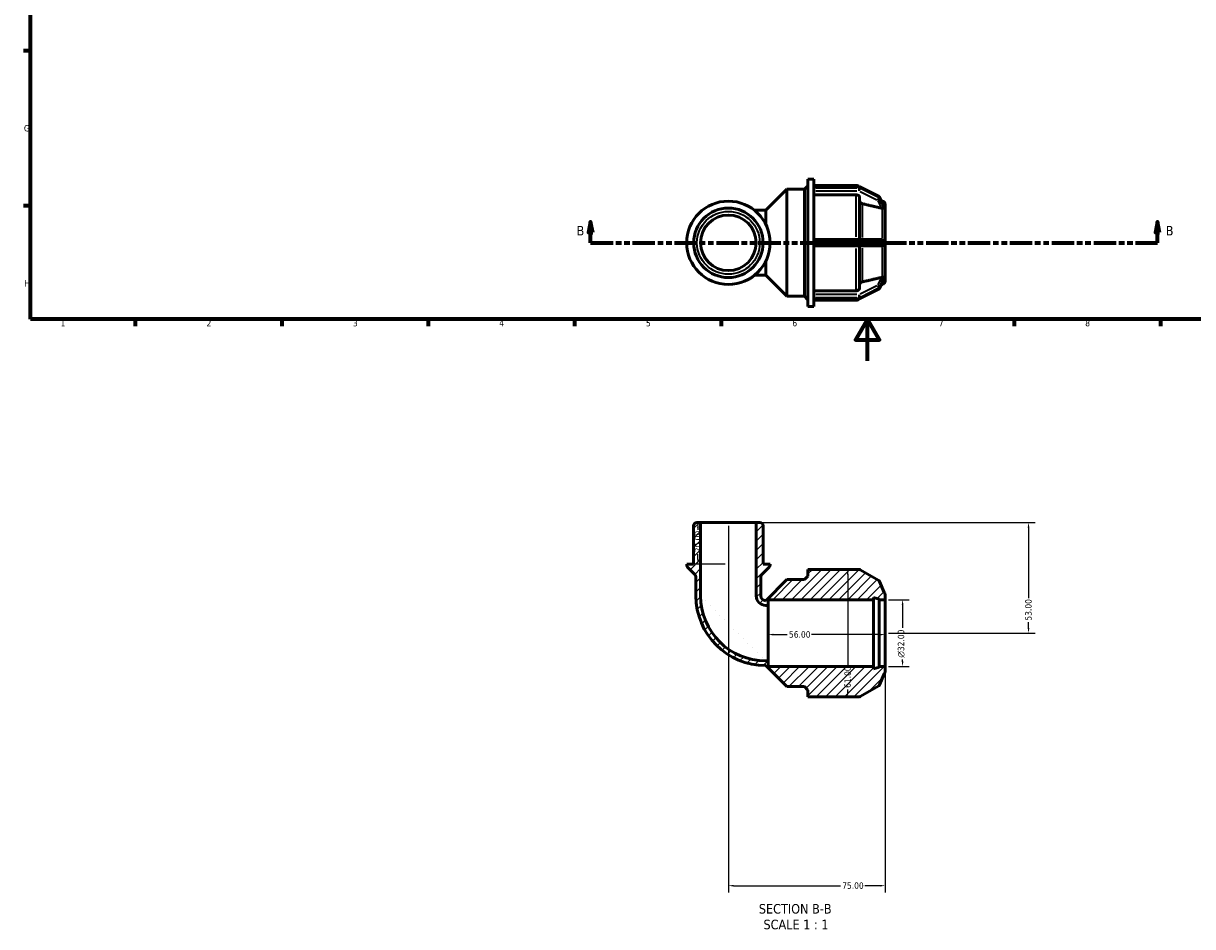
# Model space of a CAD drawing. Header units: millimetres. Extents: x 0 to 905, y -271 to 594.
# Tile 1 of 4: x 17 to 576, y -271 to 162. Entities that reach past the tile are written whole.
import ezdxf

# ---------------------------------------------------------------- set-up
doc = ezdxf.new("R2010")
doc.units = ezdxf.units.MM
doc.linetypes.add('DOUBLE_DASH_CHAIN', pattern=[1.2403, 0.6614, -0.0827, 0.1654, -0.0827, 0.1654, -0.0827])
for name, color, linetype, lineweight in [('Border (ANSI)', 7, 'Continuous', 70), ('Dimension (ANSI)', 7, 'Continuous', 25), ('Hatch (ANSI)', 7, 'Continuous', 18), ('Section Line (ANSI)', 7, 'DOUBLE_DASH_CHAIN', 70), ('Symbol (ANSI)', 7, 'Continuous', 25), ('Visible (ANSI)', 7, 'Continuous', 50), ('Visible Narrow (ANSI)', 7, 'Continuous', 35)]:
    doc.layers.add(name, color=color, linetype=linetype, lineweight=lineweight)
doc.styles.add('Label Text (ANSI)', font='tahoma.ttf')
doc.styles.add('Note Text (ANSI)', font='tahoma.ttf')
doc.dimstyles.new('Default - mm (ANSI)', dxfattribs={"dimtxt": 3.048, "dimasz": 2.5, "dimexe": 3.175, "dimexo": 1.6002, "dimgap": 0.8, "dimtad": 0, "dimtoh": 1, "dimrnd": 1e-08, "dimzin": 4, "dimdsep": 46, "dimtxsty": 'Note Text (ANSI)', "dimcen": 0.09, "dimdle": 10, "dimclrd": 256, "dimclre": 256, "dimclrt": 256, "dimadec": 1, "dimazin": 1, "dimtfac": 1, "dimtofl": 0, "dimtmove": 0, "dimatfit": 3, "dimfxl": 1, "dimtolj": 1, "dimtzin": 4, "dimlwd": -1, "dimlwe": -1, "dimarcsym": 0})

# ---------------------------------------------------------------- blocks, each defined once
blk = doc.blocks.new('Borders Default Border')
at = {"layer": 'Border (ANSI)'}
for p, q in [((20, 148.5), (16.55, 148.5)), ((20, 74.25), (16.55, 74.25)), ((70.08, 20), (70.08, 16.55)), ((140.17, 20), (140.17, 16.55)), ((210.25, 20), (210.25, 16.55)), ((280.33, 20), (280.33, 16.55)), ((350.42, 20), (350.42, 16.55)), ((490.58, 20), (490.58, 16.55)), ((560.67, 20), (560.67, 16.55))]:
    blk.add_line(p, q, dxfattribs=at)
at = {"layer": 'Border (ANSI)', "flags": 128}
for points in [[(20, 20), (20, 574), (821, 574), (821, 20), (20, 20)], [(420.5, 0), (420.5, 20), (414.73, 10), (426.27, 10), (420.5, 20)]]:
    blk.add_lwpolyline(points, dxfattribs=at)
at = {"layer": 'Border (ANSI)', "char_height": 3.05, "attachment_point": 7, "style": 'Note Text (ANSI)'}
for s, insert in [('G', (16.81, 109.79)), ('H', (16.97, 35.6)), ('1', (34.35, 16.55)), ('2', (104.2, 16.55)), ('3', (174.26, 16.49)), ('4', (244.23, 16.55)), ('5', (314.48, 16.49)), ('6', (384.49, 16.49)), ('7', (454.6, 16.55)), ('8', (524.63, 16.48))]:
    blk.add_mtext(s, dxfattribs=dict(at, insert=insert))
blk = doc.blocks.new('2dTransSection0')
at = {"layer": 'Section Line (ANSI)', "linetype": 'Continuous'}
for p, q in [((287.99, 66.53), (286.99, 61.53)), ((287.99, 61.53), (287.99, 66.53)), ((288.99, 61.53), (287.99, 66.53)), ((559.2, 66.53), (558.2, 61.53)), ((559.2, 61.53), (559.2, 66.53)), ((560.2, 61.53), (559.2, 66.53)), ((286.99, 61.53), (288.99, 61.53)), ((287.99, 56.53), (287.99, 61.53)), ((287.99, 56.53), (298.45, 56.53)), ((548.74, 56.53), (559.2, 56.53)), ((558.2, 61.53), (560.2, 61.53)), ((559.2, 56.53), (559.2, 61.53))]:
    blk.add_line(p, q, dxfattribs=at)
at = {"layer": 'Section Line (ANSI)', "linetype": 'DOUBLE_DASH_CHAIN', "ltscale": 16.171787}
blk.add_line((287.99, 56.53), (559.2, 56.53), dxfattribs=at)
at = {"layer": 'Section Line (ANSI)', "linetype": 'Continuous', "flags": 128}
for points in [[(288.99, 61.53), (287.99, 66.53), (286.99, 61.53), (288.99, 61.53)], [(560.2, 61.53), (559.2, 66.53), (558.2, 61.53), (560.2, 61.53)]]:
    blk.add_lwpolyline(points, dxfattribs=at)
at = {"layer": 'Section Line (ANSI)'}
for points in [[(288.99, 61.53), (287.99, 66.53), (286.99, 61.53), (288.99, 61.53)], [(560.2, 61.53), (559.2, 66.53), (558.2, 61.53), (560.2, 61.53)]]:
    blk.add_solid(points, dxfattribs=at)
at = {"layer": 'Section Line (ANSI)', "char_height": 4.57, "attachment_point": 7, "style": 'Label Text (ANSI)'}
for insert in [(281.24, 60.03), (563.16, 60.03)]:
    blk.add_mtext('B', dxfattribs=dict(at, insert=insert))
blk = doc.blocks.new('*D7')
at = {"layer": 'Defpoints', "color": 0, "transparency": 16777216}
for p in [(372.89, -130.34), (372.89, -131.03), (428.89, -130.34)]:
    blk.add_point(p, dxfattribs=at)
at = {"layer": 'Dimension (ANSI)', "transparency": 16777216}
for p, q in [((375.39, -131.03), (382.09, -131.03)), ((426.39, -131.03), (393.69, -131.03))]:
    blk.add_line(p, q, dxfattribs=at)
for points in [[(375.39, -130.61), (375.39, -131.44), (372.89, -131.03)], [(426.39, -130.61), (426.39, -131.44), (428.89, -131.03)]]:
    blk.add_solid(points, dxfattribs=at)
at = {"layer": 'Dimension (ANSI)', "transparency": 16777216, "insert": (382.89, -129.44), "char_height": 3.048, "attachment_point": 1, "style": 'Note Text (ANSI)'}
blk.add_mtext('\\A1;56.00', dxfattribs=at)
blk = doc.blocks.new('*D8')
at = {"layer": 'Defpoints', "color": 0, "transparency": 16777216}
for p in [(367.19, -77.34), (428.89, -130.34), (497.5, -130.34)]:
    blk.add_point(p, dxfattribs=at)
at = {"layer": 'Dimension (ANSI)', "transparency": 16777216}
for p, q in [((368.79, -77.34), (500.68, -77.34)), ((497.5, -79.84), (497.5, -113.54)), ((497.5, -127.84), (497.5, -125.14)), ((430.49, -130.34), (500.68, -130.34))]:
    blk.add_line(p, q, dxfattribs=at)
for points in [[(497.09, -79.84), (497.92, -79.84), (497.5, -77.34)], [(497.09, -127.84), (497.92, -127.84), (497.5, -130.34)]]:
    blk.add_solid(points, dxfattribs=at)
at = {"layer": 'Dimension (ANSI)', "transparency": 16777216, "insert": (495.91, -124.34), "char_height": 3.048, "attachment_point": 1, "rotation": 90, "style": 'Note Text (ANSI)'}
blk.add_mtext('\\A1;53.00', dxfattribs=at)
blk = doc.blocks.new('*D9')
at = {"layer": 'Defpoints', "color": 0, "transparency": 16777216}
for p in [(339.33, -77.34), (340.59, -77.34), (353.89, -97.34)]:
    blk.add_point(p, dxfattribs=at)
at = {"layer": 'Dimension (ANSI)', "transparency": 16777216}
for p, q in [((339.33, -79.84), (339.33, -80.84)), ((339.33, -94.84), (339.33, -92.47)), ((352.29, -97.34), (336.16, -97.34))]:
    blk.add_line(p, q, dxfattribs=at)
for points in [[(338.91, -79.84), (339.75, -79.84), (339.33, -77.34)], [(338.91, -94.84), (339.75, -94.84), (339.33, -97.34)]]:
    blk.add_solid(points, dxfattribs=at)
at = {"layer": 'Dimension (ANSI)', "transparency": 16777216, "insert": (337.74, -91.67), "char_height": 3.048, "attachment_point": 1, "rotation": 90, "style": 'Note Text (ANSI)'}
blk.add_mtext('\\A1;20.00', dxfattribs=at)
blk = doc.blocks.new('*D10')
at = {"layer": 'Defpoints', "color": 0, "transparency": 16777216}
for p in [(353.89, -77.34), (428.89, -146.34), (428.89, -251.25)]:
    blk.add_point(p, dxfattribs=at)
at = {"layer": 'Dimension (ANSI)', "transparency": 16777216}
for p, q in [((353.89, -78.94), (353.89, -254.43)), ((428.89, -147.94), (428.89, -254.43)), ((356.39, -251.25), (407.56, -251.25)), ((426.39, -251.25), (419.21, -251.25))]:
    blk.add_line(p, q, dxfattribs=at)
for points in [[(356.39, -250.84), (356.39, -251.67), (353.89, -251.25)], [(426.39, -250.84), (426.39, -251.67), (428.89, -251.25)]]:
    blk.add_solid(points, dxfattribs=at)
at = {"layer": 'Dimension (ANSI)', "transparency": 16777216, "insert": (408.36, -249.67), "char_height": 3.048, "attachment_point": 1, "style": 'Note Text (ANSI)'}
blk.add_mtext('\\A1;75.00', dxfattribs=at)
blk = doc.blocks.new('*D11')
at = {"layer": 'Defpoints', "color": 0, "transparency": 16777216}
for p in [(428.89, -114.34), (428.89, -146.34), (437.25, -146.34)]:
    blk.add_point(p, dxfattribs=at)
at = {"layer": 'Dimension (ANSI)', "transparency": 16777216}
for p, q in [((430.49, -114.34), (440.43, -114.34)), ((437.25, -116.84), (437.25, -127.75)), ((437.25, -143.84), (437.25, -142.9)), ((430.49, -146.34), (440.43, -146.34))]:
    blk.add_line(p, q, dxfattribs=at)
for points in [[(436.84, -116.84), (437.67, -116.84), (437.25, -114.34)], [(436.84, -143.84), (437.67, -143.84), (437.25, -146.34)]]:
    blk.add_solid(points, dxfattribs=at)
at = {"layer": 'Dimension (ANSI)', "transparency": 16777216, "insert": (434.96, -142.1), "char_height": 3.048, "attachment_point": 1, "rotation": 90, "style": 'Note Text (ANSI)'}
blk.add_mtext('\\A1;\\fAIGDT|b0|i0;\\H3.0480;\\ln\\fTahoma|b0|i0;\\H3.0480;32.00', dxfattribs=at)
blk = doc.blocks.new('*D12')
at = {"layer": 'Defpoints', "color": 0, "transparency": 16777216}
for p in [(411, -99.84), (411, -160.84), (411, -160.84)]:
    blk.add_point(p, dxfattribs=at)
at = {"layer": 'Dimension (ANSI)', "transparency": 16777216}
for p, q in [((411, -102.34), (411, -145.69)), ((411, -158.34), (411, -157.37))]:
    blk.add_line(p, q, dxfattribs=at)
for points in [[(410.58, -102.34), (411.41, -102.34), (411, -99.84)], [(410.58, -158.34), (411.41, -158.34), (411, -160.84)]]:
    blk.add_solid(points, dxfattribs=at)
at = {"layer": 'Dimension (ANSI)', "transparency": 16777216, "insert": (409.41, -156.57), "char_height": 3.048, "attachment_point": 1, "rotation": 90, "style": 'Note Text (ANSI)'}
blk.add_mtext('\\A1;61.00', dxfattribs=at)

msp = doc.modelspace()

# ---------------------------------------------------------------- hatches: boundary and pattern name
at = {"layer": 'Hatch (ANSI)'}
h = msp.add_hatch(dxfattribs=at)
h.set_pattern_fill('ANSI31', color=256, scale=25.4, style=0)
h.set_pattern_definition([(45, (0, 0), (-2.245064, 2.245064), [])])
edge = h.paths.add_edge_path()
edge.add_ellipse((368.913, -78.942), major_axis=(1.6, 0), ratio=1, start_angle=0, end_angle=90)
edge.add_line((368.913, -77.342), (367.188, -77.342))
edge.add_line((367.188, -77.342), (367.188, -112.462))
edge.add_ellipse((371.769, -112.462), major_axis=(-4.58, 0), ratio=1, start_angle=0, end_angle=90)
edge.add_line((371.769, -117.042), (372.889, -117.042))
edge.add_line((372.889, -117.042), (372.889, -114.342))
edge.add_line((372.889, -114.342), (423.289, -114.342))
edge.add_line((423.289, -114.342), (423.289, -113.272))
edge.add_line((423.289, -113.272), (426.089, -114.022))
edge.add_line((426.089, -114.022), (426.089, -114.342))
edge.add_line((426.089, -114.342), (428.889, -114.342))
edge.add_line((428.889, -114.342), (428.889, -111.963))
edge.add_ellipse((427.289, -111.963), major_axis=(1.6, 0), ratio=1, start_angle=0, end_angle=45.3879)
edge.add_line((428.412, -110.824), (426.214, -105.566))
edge.add_ellipse((425.328, -105.936), major_axis=(0.886, 0.37), ratio=1, start_angle=0, end_angle=37.30605)
edge.add_line((425.808, -105.105), (416.914, -99.97))
edge.add_ellipse((416.434, -100.802), major_axis=(0.48, 0.831), ratio=1, start_angle=0, end_angle=30)
edge.add_line((416.434, -99.842), (394.729, -99.842))
edge.add_line((394.729, -99.842), (391.929, -99.842))
edge.add_line((391.929, -99.842), (391.929, -103.062))
edge.add_line((391.929, -103.062), (390.249, -104.742))
edge.add_line((390.249, -104.742), (381.825, -104.742))
edge.add_line((381.825, -104.742), (371.769, -114.798))
edge.add_ellipse((371.769, -112.462), major_axis=(0, -2.336), ratio=1, start_angle=270, end_angle=360, ccw=False)
edge.add_line((369.432, -112.462), (369.432, -103.342))
edge.add_ellipse((371.031, -103.412), major_axis=(-1.598, 0.07), ratio=1, start_angle=317.49873, end_angle=360, ccw=False)
edge.add_line((369.9, -102.28), (373.369, -98.811))
edge.add_ellipse((372.238, -97.679), major_axis=(1.131, -1.131), ratio=1, start_angle=0, end_angle=45)
edge.add_line((373.838, -97.679), (373.838, -97.342))
edge.add_line((373.838, -97.342), (370.513, -97.342))
edge.add_line((370.513, -97.342), (370.513, -78.942))
edge = h.paths.add_edge_path()
edge.add_ellipse((338.864, -78.942), major_axis=(0, 1.6), ratio=1, start_angle=0, end_angle=90)
edge.add_line((337.264, -78.942), (337.264, -97.342))
edge.add_line((337.264, -97.342), (333.939, -97.342))
edge.add_line((333.939, -97.342), (333.939, -97.679))
edge.add_ellipse((335.539, -97.679), major_axis=(-1.6, 0), ratio=1, start_angle=0, end_angle=45)
edge.add_line((334.408, -98.811), (337.878, -102.28))
edge.add_ellipse((336.746, -103.412), major_axis=(1.131, 1.131), ratio=1, start_angle=317.49873, end_angle=360, ccw=False)
edge.add_line((338.345, -103.342), (338.345, -112.462))
edge.add_ellipse((371.769, -112.462), major_axis=(-33.424, 0), ratio=1, start_angle=0, end_angle=90)
edge.add_line((371.769, -145.886), (381.825, -155.942))
edge.add_line((381.825, -155.942), (390.249, -155.942))
edge.add_line((390.249, -155.942), (391.929, -157.622))
edge.add_line((391.929, -157.622), (391.929, -160.842))
edge.add_line((391.929, -160.842), (394.729, -160.842))
edge.add_line((394.729, -160.842), (416.434, -160.842))
edge.add_ellipse((416.434, -159.882), major_axis=(0, -0.96), ratio=1, start_angle=0, end_angle=30)
edge.add_line((416.914, -160.713), (425.808, -155.579))
edge.add_ellipse((425.328, -154.747), major_axis=(0.48, -0.831), ratio=1, start_angle=0, end_angle=37.30605)
edge.add_line((426.214, -155.118), (428.412, -149.86))
edge.add_ellipse((427.289, -148.721), major_axis=(1.124, -1.139), ratio=1, start_angle=0, end_angle=45.3879)
edge.add_line((428.889, -148.721), (428.889, -146.342))
edge.add_line((428.889, -146.342), (426.089, -146.342))
edge.add_line((426.089, -146.342), (426.089, -146.662))
edge.add_line((426.089, -146.662), (423.289, -147.412))
edge.add_line((423.289, -147.412), (423.289, -146.342))
edge.add_line((423.289, -146.342), (372.889, -146.342))
edge.add_line((372.889, -146.342), (372.889, -143.641))
edge.add_line((372.889, -143.641), (371.769, -143.641))
edge.add_ellipse((371.769, -112.462), major_axis=(0, -31.18), ratio=1, start_angle=270, end_angle=360, ccw=False)
edge.add_line((340.589, -112.462), (340.589, -77.342))
edge.add_line((340.589, -77.342), (338.864, -77.342))

# ---------------------------------------------------------------- linework, layer by layer
at = {"layer": 'Visible (ANSI)'}
for p, q in [((391.929, 26.029), (391.929, 87.029)), ((391.929, 87.029), (394.729, 87.029)), ((394.729, 83.279), (394.729, 87.029)), ((394.729, 83.979), (415.092, 83.979)), ((371.769, 72.073), (381.825, 82.129)), ((381.825, 30.929), (381.825, 82.129)), ((381.825, 82.129), (390.249, 82.129)), ((390.249, 82.129), (391.929, 83.809)), ((390.249, 30.929), (390.249, 82.129)), ((394.729, 83.354), (416.434, 83.354)), ((394.729, 83.225), (394.729, 83.279)), ((394.729, 82.943), (394.729, 83.225)), ((394.729, 82.66), (394.729, 82.943)), ((394.729, 82.593), (394.729, 82.66)), ((394.729, 57.215), (394.729, 82.593)), ((415.092, 79.502), (394.729, 79.502)), ((416.864, 83.252), (425.757, 78.806)), ((426.192, 78.364), (428.381, 73.831)), ((416.692, 78.114), (416.692, 58.054)), ((427.703, 76.453), (427.028, 76.634)), ((428.887, 73.211), (428.889, 73.208)), ((428.889, 74.908), (428.889, 73.208)), ((428.889, 73.208), (428.889, 72.446)), ((371.769, 72.073), (366.393, 72.073)), ((371.769, 65.377), (371.769, 72.073)), ((428.889, 71.683), (428.887, 71.686)), ((428.887, 71.682), (428.889, 71.683)), ((428.889, 72.446), (428.889, 71.683)), ((428.889, 71.683), (428.889, 58.054)), ((416.434, 58.054), (394.729, 58.054)), ((394.729, 57.094), (394.729, 57.215)), ((394.729, 56.529), (394.729, 57.094)), ((394.729, 55.964), (394.729, 56.529)), ((394.729, 55.842), (394.729, 55.964)), ((425.328, 58.054), (416.434, 58.054)), ((427.166, 58.054), (425.328, 58.054)), ((428.887, 58.054), (428.889, 58.054)), ((428.889, 58.054), (428.889, 56.529)), ((428.889, 56.529), (428.889, 55.004)), ((394.729, 30.465), (394.729, 55.842)), ((394.729, 55.004), (416.434, 55.004)), ((416.434, 55.004), (425.328, 55.004)), ((416.692, 55.004), (416.692, 34.944)), ((425.328, 55.004), (427.166, 55.004)), ((428.889, 55.004), (428.887, 55.004)), ((428.889, 55.004), (428.889, 41.374)), ((371.769, 40.985), (371.769, 47.681)), ((366.393, 40.985), (371.769, 40.985)), ((371.769, 40.985), (381.825, 30.929)), ((428.381, 39.226), (426.192, 34.693)), ((428.889, 41.374), (428.887, 41.375)), ((428.887, 41.372), (428.889, 41.374)), ((428.889, 39.849), (428.887, 39.847)), ((428.889, 41.374), (428.889, 40.612)), ((428.889, 40.612), (428.889, 39.849)), ((428.889, 39.849), (428.889, 38.15)), ((425.757, 34.252), (416.864, 29.805)), ((427.703, 36.604), (427.028, 36.423)), ((381.825, 30.929), (390.249, 30.929)), ((390.249, 30.929), (391.929, 29.249)), ((394.729, 33.556), (415.092, 33.556)), ((394.729, 30.398), (394.729, 30.465)), ((394.729, 30.115), (394.729, 30.398)), ((394.729, 29.833), (394.729, 30.115)), ((394.729, 29.778), (394.729, 29.833)), ((394.729, 26.029), (394.729, 29.778)), ((416.434, 29.704), (394.729, 29.704)), ((394.729, 29.079), (415.092, 29.079)), ((391.929, 26.029), (394.729, 26.029)), ((340.589, -77.342), (338.864, -77.342)), ((340.589, -112.462), (340.589, -77.342)), ((367.188, -77.342), (340.589, -77.342)), ((368.913, -77.342), (367.188, -77.342)), ((367.188, -77.342), (367.188, -112.462)), ((337.264, -78.942), (337.264, -97.342)), ((370.513, -97.342), (370.513, -78.942)), ((337.264, -97.342), (333.939, -97.342)), ((333.939, -97.342), (333.939, -97.679)), ((334.408, -98.811), (337.878, -102.28)), ((369.9, -102.28), (373.369, -98.811)), ((373.838, -97.342), (370.513, -97.342)), ((373.838, -97.679), (373.838, -97.342)), ((394.729, -99.842), (391.929, -99.842)), ((391.929, -99.842), (391.929, -103.062)), ((416.434, -99.842), (394.729, -99.842)), ((425.808, -105.105), (416.914, -99.97)), ((338.345, -103.342), (338.345, -112.462)), ((369.432, -112.462), (369.432, -103.342)), ((381.825, -104.742), (371.769, -114.798)), ((390.249, -104.742), (381.825, -104.742)), ((391.929, -103.062), (390.249, -104.742)), ((428.412, -110.824), (426.214, -105.566)), ((371.769, -117.042), (372.889, -117.042)), ((372.889, -117.042), (372.889, -114.342)), ((372.889, -114.342), (423.289, -114.342)), ((372.889, -117.042), (372.889, -143.641)), ((423.289, -114.342), (423.289, -113.272)), ((423.289, -113.272), (426.089, -114.022)), ((423.289, -146.342), (423.289, -114.342)), ((426.089, -114.022), (426.089, -114.342)), ((426.089, -114.342), (428.889, -114.342)), ((426.089, -146.342), (426.089, -114.342)), ((428.889, -114.342), (428.889, -111.963)), ((428.889, -146.342), (428.889, -114.342)), ((372.889, -143.641), (371.769, -143.641)), ((372.889, -146.342), (372.889, -143.641)), ((371.769, -145.886), (381.825, -155.942)), ((423.289, -146.342), (372.889, -146.342)), ((423.289, -147.412), (423.289, -146.342)), ((426.089, -146.662), (423.289, -147.412)), ((428.889, -146.342), (426.089, -146.342)), ((426.089, -146.342), (426.089, -146.662)), ((426.214, -155.118), (428.412, -149.86)), ((428.889, -148.721), (428.889, -146.342)), ((381.825, -155.942), (390.249, -155.942)), ((390.249, -155.942), (391.929, -157.622)), ((416.914, -160.713), (425.808, -155.579)), ((391.929, -157.622), (391.929, -160.842)), ((391.929, -160.842), (394.729, -160.842)), ((394.729, -160.842), (416.434, -160.842))]:
    msp.add_line(p, q, dxfattribs=at)
for radius in [19.949, 16.625, 13.3]:
    msp.add_circle((353.889, 56.529), radius, dxfattribs=at)
for centre, radius, start, end in [((415.092, 82.379), 1.6, 37.53938, 90), ((416.434, 82.394), 0.96, 63.43495, 90), ((425.328, 77.947), 0.96, 25.7749, 63.43495), ((427.289, 74.908), 1.6, 0, 75), ((425.328, 35.111), 0.96, 296.56505, 334.2251), ((427.289, 38.15), 1.6, 285, 0), ((415.092, 30.679), 1.6, 270, 322.46062), ((416.434, 30.664), 0.96, 270, 296.56505), ((338.864, -78.942), 1.6, 90, 180), ((368.913, -78.942), 1.6, 0, 90), ((335.539, -97.679), 1.6, 180, 225), ((372.238, -97.679), 1.6, 315, 0), ((416.434, -100.802), 0.96, 60, 90), ((336.746, -103.412), 1.6, 2.49873, 45), ((371.031, -103.412), 1.6, 135, 177.50127), ((425.328, -105.936), 0.96, 22.69395, 60), ((427.289, -111.963), 1.6, 0, 45.3879), ((371.769, -112.462), 33.424, 180, 270), ((371.769, -112.462), 31.18, 180, 270), ((371.769, -112.462), 4.58, 180, 270), ((371.769, -112.462), 2.336, 180, 270), ((427.289, -148.721), 1.6, 314.6121, 0), ((425.328, -154.747), 0.96, 300, 337.30605), ((416.434, -159.882), 0.96, 270, 300)]:
    msp.add_arc(centre, radius, start, end, dxfattribs=at)
for points, knots in [([(416.692, 78.114), (416.692, 78.285), (416.645, 78.487), (416.494, 78.804), (416.362, 78.975), (416.083, 79.217), (415.886, 79.331), (415.521, 79.462), (415.289, 79.502), (415.092, 79.502)], [-0.23715043, -0.23715043, -0.23715043, -0.23715043, -0.17777855, -0.17777855, -0.11846315, -0.11846315, -0.05920815, -0.05920815, 0, 0, 0, 0]), ([(417.878, 75.257), (417.808, 75.273), (417.741, 75.293), (417.497, 75.381), (417.3, 75.495), (417.021, 75.737), (416.889, 75.908), (416.738, 76.225), (416.692, 76.427), (416.692, 76.598)], [0.51363005, 0.51363005, 0.51363005, 0.51363005, 0.53358217, 0.53358217, 0.59284832, 0.59284832, 0.65219237, 0.65219237, 0.71159169, 0.71159169, 0.71159169, 0.71159169]), ([(427.703, 73.032), (427.683, 73.032), (427.663, 73.032), (427.496, 73.036), (427.34, 73.057), (427.195, 73.089), (427.185, 73.091), (427.176, 73.094), (427.166, 73.096)], [0.606486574, 0.606486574, 0.606486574, 0.606486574, 0.612741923, 0.612741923, 0.657706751, 0.657706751, 0.657706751, 0.660705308, 0.660705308, 0.660705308, 0.660705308]), ([(428.418, 73.137), (428.419, 73.121), (428.417, 73.106), (428.4, 73.065), (428.375, 73.051), (428.287, 73.025), (428.186, 73.027), (427.946, 73.031), (427.831, 73.033), (427.703, 73.032)], [-0.19512185, -0.19512185, -0.19512185, -0.19512185, -0.18211866, -0.18211866, -0.15242939, -0.15242939, -0.08919668, -0.08919668, -0.04438909, -0.04438909, -0.04438909, -0.04438909]), ([(428.381, 73.831), (428.396, 73.8), (428.406, 73.774), (428.417, 73.733), (428.419, 73.717), (428.418, 73.702)], [-0.232396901, -0.232396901, -0.232396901, -0.232396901, -0.21082261, -0.21082261, -0.19246545, -0.19246545, -0.19246545, -0.19246545]), ([(428.418, 73.702), (428.414, 73.614), (428.412, 73.523), (428.412, 73.432), (428.412, 73.341), (428.414, 73.242), (428.418, 73.137)], [1.33103598, 1.33103598, 1.33103598, 1.33103598, 1.38568481, 1.38568481, 1.38568481, 1.44033365, 1.44033365, 1.44033365, 1.44033365]), ([(427.166, 58.054), (427.176, 58.054), (427.185, 58.054), (427.195, 58.053), (427.34, 58.051), (427.496, 58.024), (427.663, 57.962), (427.683, 57.954), (427.703, 57.946)], [0.654708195, 0.654708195, 0.654708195, 0.654708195, 0.657706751, 0.657706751, 0.657706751, 0.70267158, 0.70267158, 0.708926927, 0.708926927, 0.708926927, 0.708926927]), ([(427.703, 57.946), (427.763, 57.92), (427.82, 57.89), (428.037, 57.76), (428.164, 57.642), (428.304, 57.461), (428.346, 57.391), (428.394, 57.272), (428.408, 57.221), (428.417, 57.144), (428.419, 57.119), (428.418, 57.094)], [-0.36020375, -0.36020375, -0.36020375, -0.36020375, -0.3370342, -0.3370342, -0.26820399, -0.26820399, -0.22713993, -0.22713993, -0.19974321, -0.19974321, -0.18651494, -0.18651494, -0.18651494, -0.18651494]), ([(428.418, 55.964), (428.419, 55.928), (428.416, 55.892), (428.399, 55.798), (428.378, 55.735), (428.28, 55.549), (428.178, 55.428), (427.943, 55.237), (427.827, 55.166), (427.703, 55.112)], [-0.18782953, -0.18782953, -0.18782953, -0.18782953, -0.16885304, -0.16885304, -0.13764731, -0.13764731, -0.08405847, -0.08405847, -0.04302488, -0.04302488, -0.04302488, -0.04302488]), ([(428.418, 57.094), (428.414, 56.9), (428.412, 56.711), (428.412, 56.529), (428.412, 56.347), (428.414, 56.157), (428.418, 55.964)], [-0.05464884, -0.05464884, -0.05464884, -0.05464884, 0, 0, 0, 0.05464884, 0.05464884, 0.05464884, 0.05464884]), ([(427.703, 55.112), (427.683, 55.103), (427.663, 55.095), (427.496, 55.033), (427.34, 55.007), (427.195, 55.004), (427.185, 55.004), (427.176, 55.004), (427.166, 55.004)], [0.606486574, 0.606486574, 0.606486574, 0.606486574, 0.612741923, 0.612741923, 0.657706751, 0.657706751, 0.657706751, 0.660705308, 0.660705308, 0.660705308, 0.660705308]), ([(427.166, 39.962), (427.176, 39.964), (427.185, 39.966), (427.195, 39.968), (427.34, 40), (427.496, 40.022), (427.663, 40.026), (427.683, 40.026), (427.703, 40.026)], [0.654708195, 0.654708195, 0.654708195, 0.654708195, 0.657706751, 0.657706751, 0.657706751, 0.70267158, 0.70267158, 0.708926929, 0.708926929, 0.708926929, 0.708926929]), ([(427.703, 40.026), (427.838, 40.024), (427.964, 40.026), (428.201, 40.03), (428.299, 40.032), (428.392, 39.999), (428.407, 39.98), (428.417, 39.948), (428.419, 39.935), (428.418, 39.92)], [-0.29472306, -0.29472306, -0.29472306, -0.29472306, -0.26374494, -0.26374494, -0.22772673, -0.22772673, -0.20616772, -0.20616772, -0.19466633, -0.19466633, -0.19466633, -0.19466633]), ([(428.418, 39.355), (428.419, 39.342), (428.417, 39.326), (428.406, 39.283), (428.395, 39.255), (428.381, 39.226)], [-0.177003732, -0.177003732, -0.177003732, -0.177003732, -0.166751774, -0.166751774, -0.152012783, -0.152012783, -0.152012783, -0.152012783]), ([(428.418, 39.92), (428.414, 39.815), (428.412, 39.717), (428.412, 39.626), (428.412, 39.534), (428.414, 39.444), (428.418, 39.355)], [-0.05464884, -0.05464884, -0.05464884, -0.05464884, 0, 0, 0, 0.05464884, 0.05464884, 0.05464884, 0.05464884]), ([(415.092, 33.556), (415.289, 33.556), (415.521, 33.596), (415.886, 33.727), (416.083, 33.841), (416.362, 34.083), (416.494, 34.254), (416.645, 34.57), (416.692, 34.772), (416.692, 34.944)], [0, 0, 0, 0, 0.05920815, 0.05920815, 0.11846315, 0.11846315, 0.17777855, 0.17777855, 0.23715043, 0.23715043, 0.23715043, 0.23715043]), ([(416.692, 36.46), (416.692, 36.631), (416.738, 36.833), (416.889, 37.15), (417.021, 37.321), (417.3, 37.563), (417.497, 37.677), (417.741, 37.765), (417.808, 37.785), (417.878, 37.801)], [0.23717922, 0.23717922, 0.23717922, 0.23717922, 0.29657854, 0.29657854, 0.35592259, 0.35592259, 0.41518874, 0.41518874, 0.43514085, 0.43514085, 0.43514085, 0.43514085])]:
    msp.add_open_spline(points, degree=3, knots=knots, dxfattribs=at)
for points, weights in [([(427.166, 73.096), (422.794, 74.113), (417.878, 75.257)], [1.00021191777, 1.00182382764, 1]), ([(417.878, 37.801), (422.794, 38.944), (427.166, 39.962)], [1, 1.00182382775, 1.00021191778])]:
    msp.add_rational_spline(points, weights, degree=2, dxfattribs=at)
for points in [[(428.889, 72.446), (428.889, 72.687), (428.889, 72.947), (428.887, 73.211)], [(428.887, 71.686), (428.889, 71.941), (428.889, 72.204), (428.889, 72.446)], [(428.887, 71.682), (428.887, 71.684), (428.887, 71.685), (428.887, 71.686)], [(428.889, 56.529), (428.889, 57.012), (428.889, 57.535), (428.887, 58.054)], [(428.887, 55.004), (428.889, 55.523), (428.889, 56.045), (428.889, 56.529)], [(428.887, 41.372), (428.887, 41.373), (428.887, 41.374), (428.887, 41.375)], [(428.889, 40.612), (428.889, 40.854), (428.889, 41.116), (428.887, 41.372)], [(428.887, 39.847), (428.889, 40.11), (428.889, 40.37), (428.889, 40.612)]]:
    msp.add_open_spline(points, degree=3, dxfattribs=at)
at = {"layer": 'Visible Narrow (ANSI)'}
for p, q in [((415.092, 83.414), (415.092, 83.977)), ((395.814, 83.225), (415.349, 83.225)), ((415.349, 82.66), (395.814, 82.66)), ((395.814, 81.349), (415.349, 81.349)), ((415.092, 59.334), (415.092, 78.774)), ((416.434, 83.237), (416.434, 83.353)), ((416.434, 83.197), (416.434, 82.688)), ((416.434, 81.415), (416.434, 82.62)), ((416.879, 81.126), (424.883, 77.124)), ((416.914, 82.577), (416.914, 83.085)), ((417.359, 82.891), (425.363, 78.889)), ((425.363, 78.324), (417.359, 82.326)), ((425.808, 78.639), (425.808, 78.13)), ((417.878, 74.664), (417.878, 59.078)), ((425.42, 76.712), (427.074, 73.286)), ((426.214, 77.731), (426.214, 78.239)), ((426.324, 78.039), (428.308, 73.931)), ((428.308, 73.366), (426.324, 77.474)), ((427.703, 75.354), (427.703, 76.45)), ((427.703, 58.843), (427.703, 72.51)), ((395.814, 57.094), (415.349, 57.094)), ((415.349, 55.964), (395.814, 55.964)), ((416.434, 57.169), (416.434, 58.051)), ((416.434, 57.037), (416.434, 56.02)), ((416.893, 57.094), (416.46, 57.094)), ((416.46, 55.964), (416.893, 55.964)), ((416.914, 56.02), (416.914, 57.037)), ((417.359, 57.094), (425.363, 57.094)), ((425.363, 55.964), (417.359, 55.964)), ((425.808, 57.037), (425.808, 56.02)), ((426.201, 57.094), (425.835, 57.094)), ((425.835, 55.964), (426.201, 55.964)), ((426.214, 56.02), (426.214, 57.037)), ((426.324, 57.094), (428.308, 57.094)), ((428.308, 55.964), (426.324, 55.964)), ((415.092, 34.284), (415.092, 53.723)), ((416.434, 55.007), (416.434, 55.888)), ((417.878, 53.98), (417.878, 38.393)), ((427.703, 40.547), (427.703, 54.215)), ((427.074, 39.771), (425.42, 36.346)), ((426.324, 35.583), (428.308, 39.692)), ((424.883, 35.933), (416.879, 31.931)), ((417.359, 30.731), (425.363, 34.733)), ((425.363, 34.168), (417.359, 30.166)), ((425.808, 34.927), (425.808, 34.419)), ((426.214, 34.818), (426.214, 35.327)), ((428.308, 39.127), (426.324, 35.018)), ((427.703, 36.607), (427.703, 37.703)), ((415.349, 31.709), (395.814, 31.709)), ((395.814, 30.398), (415.349, 30.398)), ((415.349, 29.833), (395.814, 29.833)), ((415.092, 29.08), (415.092, 29.643)), ((416.434, 30.438), (416.434, 31.642)), ((416.434, 30.369), (416.434, 29.861)), ((416.434, 29.704), (416.434, 29.82)), ((416.914, 29.972), (416.914, 30.481))]:
    msp.add_line(p, q, dxfattribs=at)
msp.add_circle((353.889, 56.529), 15.024, dxfattribs=at)
for centre, major_axis, ratio, start_param, end_param in [((416.434, 82.394), (0.96, 0), 0.8660254, 1.0733775, 1.5446164), ((416.434, 81.829), (-0.96, 0), 0.8660254, 4.2149701, 4.686209), ((416.434, 81.829), (0.429, 0.859), 0.25, 4.3272812, 5.7409979), ((416.434, 82.394), (0.429, 0.859), 0.25, 5.8427201, 6.2600029), ((425.328, 77.947), (0.429, 0.859), 0.25, 5.8427201, 6.2600029), ((425.328, 77.947), (0.96, 0), 0.8660254, 0.4286398, 1.0146419), ((425.328, 77.947), (0.864, 0.417), 0.4612894, 6.074975, 6.2722269), ((425.328, 77.382), (-0.429, -0.859), 0.25, 1.1856885, 2.5994052), ((425.328, 77.382), (0.864, 0.417), 0.4612894, 4.5717601, 5.9854768), ((425.328, 77.382), (-0.96, 0), 0.8660254, 3.5702325, 4.1562345), ((416.434, 57.094), (0, 0.96), 0.5, 4.7909288, 6.2046455), ((425.328, 57.094), (0, 0.96), 0.5, 4.7909288, 6.2046455), ((425.328, 57.094), (0, 0.96), 0.9225788, 4.7909288, 6.2046455), ((416.434, 55.964), (0, -0.96), 0.5, 0.0785398, 1.4922565), ((425.328, 55.964), (0, -0.96), 0.5, 0.0785398, 1.4922565), ((425.328, 55.964), (0, -0.96), 0.9225788, 0.0785398, 1.4922565), ((425.328, 35.676), (0.429, -0.859), 0.25, 0.5421874, 1.9559041), ((425.328, 35.676), (0.864, -0.417), 0.4612894, 0.2977085, 1.7114252), ((425.328, 35.111), (0.429, -0.859), 0.25, 0.0231824, 0.4404652), ((425.328, 35.676), (0.96, 0), 0.8660254, 5.2685434, 5.8545455), ((425.328, 35.111), (-0.96, 0), 0.8660254, 2.1269508, 2.7129528), ((425.328, 35.111), (0.864, -0.417), 0.4612894, 0.0109584, 0.2082103), ((416.434, 31.229), (0.96, 0), 0.8660254, 4.7385689, 5.2098078), ((416.434, 30.664), (-0.96, 0), 0.8660254, 1.5969763, 2.0682152), ((416.434, 31.229), (-0.429, 0.859), 0.25, 3.6837801, 5.0974968), ((416.434, 30.664), (0.429, -0.859), 0.25, 0.0231824, 0.4404652)]:
    msp.add_ellipse(centre, major_axis=major_axis, ratio=ratio, start_param=start_param, end_param=end_param, dxfattribs=at)

# ---------------------------------------------------------------- block references
msp.add_blockref('Borders Default Border', (0, 0))
at = {"layer": 'Section Line (ANSI)'}
msp.add_blockref('2dTransSection0', (0, 0), dxfattribs=at)

# ---------------------------------------------------------------- texts
at = {"layer": 'Symbol (ANSI)', "char_height": 4.572, "attachment_point": 7, "style": 'Label Text (ANSI)'}
for s, insert in [('SECTION B-B', (368.459, -264.68)), ('SCALE 1 : 1', (370.682, -272.193))]:
    msp.add_mtext(s, dxfattribs=dict(at, insert=insert))

# ---------------------------------------------------------------- dimensions: what is measured, and where the dimension line sits
at = {"layer": 'Dimension (ANSI)'}
for base, p1, p2, angle, override, picture, middle in [((339.331, -77.342), (353.889, -97.342), (340.589, -77.342), 270, {"dimtoh": 0, "dimdec": 2, "dimse2": 1, "dimtp": 0, "dimtm": 0, "dimtdec": 2, "dimatfit": 1}, '*D9', (339.331, -86.651)), ((428.889, -251.253), (353.889, -77.342), (428.889, -146.342), 180, {"dimtoh": 0, "dimdec": 2, "dimtp": 0, "dimtm": 0, "dimtdec": 2, "dimatfit": 1}, '*D10', (413.389, -251.253)), ((497.502, -130.342), (367.188, -77.342), (428.889, -130.342), 90, {"dimtoh": 0, "dimdec": 2, "dimtp": 0, "dimtm": 0, "dimtdec": 2, "dimatfit": 1}, '*D8', (497.502, -119.342)), ((410.997, -160.842), (410.997, -99.842), (410.997, -160.842), 90, {"dimtoh": 0, "dimdec": 2, "dimse1": 1, "dimse2": 1, "dimtp": 0, "dimtm": 0, "dimtdec": 2, "dimatfit": 1}, '*D12', (410.997, -151.533)), ((372.889, -131.028), (428.889, -130.342), (372.889, -130.342), 180, {"dimtoh": 0, "dimdec": 2, "dimse1": 1, "dimse2": 1, "dimtp": 0, "dimtm": 0, "dimtdec": 2, "dimatfit": 1}, '*D7', (387.889, -131.028))]:
    dim = msp.add_linear_dim(base=base, p1=p1, p2=p2, angle=angle, dimstyle='Default - mm (ANSI)', override=override, dxfattribs=at)
    dim.commit()
    dim.dimension.update_dxf_attribs({"geometry": picture, "text_midpoint": middle, "dimtype": 160})
dim = msp.add_linear_dim(base=(437.255, -146.342), p1=(428.889, -114.342), p2=(428.889, -146.342), angle=90, text='\\fAIGDT|b0|i0;\\H3.0480;\\ln\\fTahoma|b0|i0;\\H3.0480;<>', dimstyle='Default - mm (ANSI)', override={"dimtoh": 0, "dimdec": 2, "dimtp": 0, "dimtm": 0, "dimtdec": 2, "dimatfit": 1}, dxfattribs=at)
dim.commit()
dim.dimension.update_dxf_attribs({"geometry": '*D11', "text_midpoint": (437.255, -135.325), "dimtype": 160})

doc.saveas('drawing.dxf')
